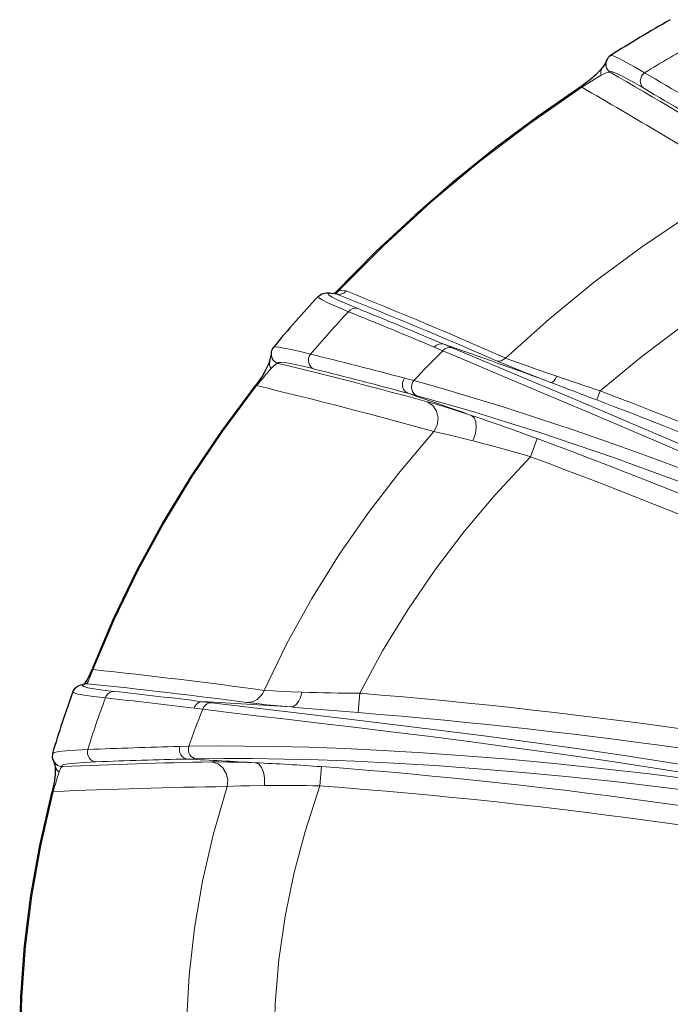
# Model space of a CAD drawing. Header units: millimetres. Extents: x 290 to 884, y -120 to 720.
# Tile 7 of 28: x 373 to 406, y 61 to 112. Entities that reach past the tile are written whole.
import ezdxf

# ---------------------------------------------------------------- set-up
doc = ezdxf.new("R2010")
doc.units = ezdxf.units.MM

# ---------------------------------------------------------------- blocks, each defined once
blk = doc.blocks.new('b', base_point=(326.023, -49.578))
at = {"color": 0, "linetype": 'Continuous', "lineweight": 0}
for p, q in [((402.893, 108.85), (401.879, 108.234)), ((401.879, 108.234), (401.853, 108.273)), ((389.227, 97.547), (389.139, 97.56)), ((394.262, 94.802), (394.695, 94.619)), ((394.747, 94.956), (395.18, 94.771)), ((393.206, 93.071), (392.728, 93.198)), ((385.08, 92.815), (385.043, 92.843)), ((393.375, 92.29), (392.9, 92.418)), ((402.653, 92.074), (402.83, 92.541)), ((399.226, 89.141), (399.574, 90.078)), ((376.625, 78.133), (376.582, 78.151)), ((390.413, 76.912), (390.333, 75.916)), ((382.294, 76.479), (382.742, 76.423)), ((381.847, 76.147), (382.295, 76.092)), ((381.576, 74.173), (381.109, 74.162)), ((381.978, 73.524), (381.513, 73.515)), ((388.352, 72.125), (388.426, 73.122)), ((374.569, 71.832), (374.524, 71.843))]:
    blk.add_line(p, q, dxfattribs=at)
at = {"color": 0, "linetype": 'Continuous', "lineweight": 30}
blk.add_line((389.189, 97.559), (389.06, 97.578), dxfattribs=at)
for points in [[(403.134, 109.533), (403.093, 109.463), (402.948, 109.254)], [(402.948, 109.254), (402.807, 109.085), (402.604, 108.876), (402.329, 108.63), (401.853, 108.273)], [(401.853, 108.273), (399.615, 106.724), (397.433, 105.098), (395.31, 103.395), (393.252, 101.614), (391.262, 99.758), (389.105, 97.572)], [(388.26, 97.427), (388.448, 97.558), (388.587, 97.598), (388.689, 97.607), (388.777, 97.607), (388.866, 97.602), (388.958, 97.592), (389.06, 97.578)], [(385.759, 94.093), (385.683, 93.895), (385.559, 93.639), (385.377, 93.322), (385.043, 92.843)], [(376.582, 78.151), (377.676, 80.733), (378.898, 83.259), (380.24, 85.722), (381.697, 88.119), (383.264, 90.446), (385.043, 92.843)], [(376.161, 77.39), (376.218, 77.456), (376.301, 77.577), (376.406, 77.763), (376.582, 78.151)], [(375.588, 76.994), (375.703, 77.18), (375.821, 77.273), (375.913, 77.32), (375.991, 77.348), (376.065, 77.369), (376.139, 77.386), (376.23, 77.403)], [(374.533, 73.807), (374.515, 73.593), (374.578, 73.402), (374.674, 73.277), (374.786, 73.192)], [(374.667, 73.168), (374.679, 72.987), (374.672, 72.728), (374.633, 72.381), (374.524, 71.843)], [(374.524, 45.6), (373.927, 48.16), (373.458, 50.747), (373.119, 53.355), (372.912, 55.976), (372.839, 58.605), (372.9, 61.233), (373.095, 63.855), (373.422, 66.464), (373.88, 69.054), (374.524, 71.843)]]:
    blk.add_lwpolyline(points, dxfattribs=at)
at = {"color": 0, "linetype": 'Continuous', "lineweight": 0}
for points in [[(405.129, 108.982), (404.603, 109.291), (404.164, 109.537), (403.817, 109.718), (403.565, 109.832), (403.411, 109.878), (403.358, 109.847)], [(403.347, 109.009), (403.262, 109.014), (403.149, 108.984), (402.893, 108.85)], [(405.085, 108.182), (404.571, 108.477), (404.141, 108.713), (403.8, 108.886), (403.553, 108.996), (403.401, 109.04), (403.347, 109.009)], [(401.879, 108.234), (399.191, 106.36), (396.585, 104.373), (394.068, 102.274), (391.647, 100.063), (389.308, 97.718)], [(397.95, 94.239), (400.207, 96.261), (402.549, 98.17), (404.969, 99.968), (407.458, 101.655), (410.123, 103.3)], [(402.83, 92.541), (404.99, 94.326), (407.228, 96.013), (409.537, 97.601), (411.911, 99.091), (414.608, 100.629)], [(389.308, 97.718), (389.487, 97.747), (389.707, 97.709)], [(389.825, 96.633), (389.242, 96.879), (388.789, 97.083), (388.472, 97.243), (388.295, 97.357), (388.26, 97.427)], [(390.31, 96.798), (389.74, 97.034), (389.296, 97.23), (388.986, 97.384), (388.812, 97.495), (388.778, 97.562), (388.883, 97.584), (389.139, 97.56)], [(387.861, 94.444), (387.27, 94.591), (386.783, 94.701), (386.403, 94.775), (386.135, 94.811), (385.982, 94.808), (385.949, 94.76)], [(432.67, 77.505), (430.161, 78.821), (427.659, 80.106), (425.173, 81.356), (422.707, 82.57), (420.271, 83.746), (417.872, 84.882), (415.517, 85.975), (413.217, 87.024), (410.98, 88.027), (408.816, 88.982), (406.733, 89.887), (404.74, 90.743), (402.848, 91.546), (401.065, 92.297), (399.4, 92.995), (397.862, 93.639), (396.458, 94.229), (395.18, 94.771)], [(432.402, 77.149), (429.884, 78.482), (427.373, 79.782), (424.876, 81.049), (422.398, 82.278), (419.949, 83.469), (417.536, 84.619), (415.168, 85.725), (412.854, 86.787), (410.602, 87.801), (408.423, 88.767), (406.326, 89.683), (404.32, 90.548), (402.414, 91.361), (400.619, 92.12), (398.942, 92.826), (397.392, 93.477), (395.979, 94.072), (394.696, 94.619)], [(397.471, 94.099), (397.596, 94.078), (397.724, 94.096), (397.95, 94.239)], [(400.592, 93.296), (399.969, 93.51), (399.391, 93.711), (398.868, 93.897), (398.412, 94.063), (397.95, 94.239)], [(386.183, 93.964), (386.11, 93.947), (386.023, 93.891), (385.831, 93.696)], [(388.052, 93.673), (387.477, 93.811), (387.001, 93.914), (386.631, 93.983), (386.368, 94.015), (386.217, 94.012), (386.183, 93.964)], [(400.282, 92.979), (399.614, 93.237), (398.994, 93.479), (398.433, 93.701), (397.946, 93.899), (397.471, 94.099)], [(376.625, 78.133), (377.72, 80.715), (378.941, 83.239), (380.282, 85.701), (381.738, 88.096), (383.303, 90.42), (385.08, 92.815)], [(432.402, 77.149), (429.839, 78.467), (427.279, 79.746), (424.729, 80.981), (422.195, 82.172), (419.684, 83.314), (417.206, 84.407), (414.768, 85.448), (412.379, 86.434), (410.049, 87.365), (407.786, 88.238), (405.6, 89.053), (403.501, 89.808), (401.498, 90.504), (399.599, 91.138), (397.814, 91.711), (396.152, 92.223), (394.621, 92.674), (393.206, 93.071)], [(432.206, 76.62), (429.661, 77.917), (427.121, 79.174), (424.591, 80.389), (422.079, 81.56), (419.591, 82.684), (417.135, 83.759), (414.721, 84.783), (412.355, 85.754), (410.048, 86.669), (407.809, 87.529), (405.646, 88.331), (403.569, 89.075), (401.586, 89.759), (399.708, 90.384), (397.942, 90.949), (396.298, 91.453), (394.783, 91.897), (393.376, 92.29)], [(393.893, 91.984), (394.308, 91.866), (394.809, 91.715), (395.384, 91.534), (396.192, 91.27)], [(394.242, 90.437), (394.411, 90.77), (394.46, 91.141), (394.384, 91.498), (394.192, 91.791), (393.893, 91.984)], [(396.192, 91.27), (396.328, 91.15), (396.412, 90.936), (396.432, 90.653), (396.385, 90.331), (396.256, 89.96)], [(385.467, 77.065), (386.636, 79.478), (387.929, 81.816), (389.339, 84.078), (390.857, 86.259), (392.474, 88.357), (394.242, 90.437)], [(394.242, 90.437), (394.593, 90.363), (395.013, 90.267), (395.494, 90.152), (396.256, 89.96)], [(390.413, 76.912), (391.594, 79.104), (392.891, 81.229), (394.296, 83.284), (395.804, 85.266), (397.405, 87.173), (399.226, 89.141)], [(377.708, 77.011), (377.137, 77.078), (376.685, 77.14), (376.354, 77.2), (376.149, 77.256), (376.071, 77.309), (376.121, 77.359), (376.327, 77.409)], [(377.265, 76.67), (376.661, 76.743), (376.187, 76.811), (375.848, 76.875), (375.647, 76.935), (375.588, 76.994)], [(387.419, 76.973), (386.873, 76.991), (386.379, 77.011), (385.948, 77.032), (385.467, 77.065)], [(433.774, 67.923), (431.007, 68.582), (428.237, 69.216), (425.467, 69.823), (422.701, 70.404), (419.945, 70.957), (417.207, 71.484), (414.493, 71.982), (411.814, 72.452), (409.177, 72.894), (406.592, 73.307), (404.068, 73.693), (401.614, 74.052), (399.24, 74.384), (396.952, 74.691), (394.761, 74.974), (392.675, 75.235), (390.701, 75.475), (388.848, 75.695), (387.122, 75.898), (385.53, 76.085), (384.079, 76.258), (382.742, 76.423)], [(386.859, 76.207), (386.202, 76.267), (385.611, 76.324), (385.097, 76.378), (384.581, 76.439)], [(421.241, 70.247), (418.554, 70.785), (415.886, 71.295), (413.243, 71.777), (410.635, 72.232), (408.069, 72.659), (405.555, 73.059), (403.102, 73.431), (400.717, 73.778), (398.409, 74.099), (396.187, 74.397), (394.058, 74.672), (392.029, 74.925), (390.109, 75.158), (388.304, 75.373), (386.621, 75.572), (385.066, 75.755), (383.646, 75.925), (382.295, 76.092)], [(376.356, 74.006), (375.73, 73.98), (375.23, 73.946), (374.862, 73.906), (374.629, 73.861), (374.533, 73.807)], [(421.241, 70.247), (418.527, 70.756), (415.829, 71.228), (413.155, 71.664), (410.514, 72.062), (407.915, 72.423), (405.366, 72.746), (402.876, 73.033), (400.453, 73.285), (398.106, 73.501), (395.844, 73.685), (393.673, 73.837), (391.602, 73.959), (389.638, 74.053), (387.787, 74.121), (386.058, 74.165), (384.455, 74.187), (382.986, 74.189), (381.576, 74.173)], [(376.773, 73.372), (376.188, 73.344), (375.715, 73.31), (375.359, 73.27), (375.123, 73.227), (375.009, 73.179), (375.029, 73.122)], [(433.621, 66.994), (430.844, 67.654), (428.062, 68.282), (425.278, 68.878), (422.498, 69.439), (419.726, 69.964), (416.97, 70.454), (414.237, 70.906), (411.536, 71.32), (408.877, 71.696), (406.267, 72.033), (403.717, 72.333), (401.235, 72.596), (398.831, 72.823), (396.512, 73.015), (394.288, 73.173), (392.168, 73.301), (390.158, 73.399), (388.266, 73.47), (386.5, 73.515), (384.866, 73.538), (383.371, 73.541), (381.978, 73.524)], [(382.746, 73.364), (383.145, 73.366), (383.632, 73.361), (384.196, 73.348), (385.028, 73.319)], [(383.555, 72.09), (383.586, 72.433), (383.512, 72.769), (383.338, 73.057), (383.087, 73.261), (382.746, 73.364)], [(385.028, 73.319), (385.19, 73.248), (385.33, 73.083), (385.433, 72.84), (385.488, 72.542), (385.481, 72.149)], [(375.029, 73.122), (374.957, 73.052), (374.875, 72.852)], [(374.569, 45.611), (373.973, 48.169), (373.504, 50.753), (373.166, 53.358), (372.959, 55.976), (372.886, 58.602), (372.947, 61.228), (373.142, 63.847), (373.468, 66.453), (373.925, 69.04), (374.569, 71.832)], [(383.556, 45.353), (382.873, 47.703), (382.319, 50.094), (381.898, 52.515), (381.614, 54.957), (381.469, 57.414), (381.464, 59.879), (381.601, 62.336), (381.877, 64.779), (382.289, 67.202), (382.836, 69.595), (383.555, 72.09)], [(383.555, 72.09), (383.878, 72.109), (384.269, 72.125), (384.72, 72.137), (385.481, 72.149)], [(388.353, 45.318), (387.645, 47.466), (387.057, 49.651), (386.594, 51.865), (386.258, 54.102), (386.053, 56.354), (385.981, 58.615), (386.041, 60.876), (386.234, 63.13), (386.557, 65.369), (387.008, 67.585), (387.584, 69.773), (388.352, 72.125)]]:
    blk.add_lwpolyline(points, dxfattribs=at)
at = {"color": 0, "linetype": 'Continuous', "lineweight": 30}
for centre, radius, start, end in [((447.489, 39.779), 82.824, 119.69663, 122.18873), ((403.647, 109.431), 0.523, 122.2566, 189.5832), ((389.911, 96.7), 1.183, 120.6141, 132.5851), ((437.538, 51.842), 67.129, 137.22958, 140.22189), ((386.352, 94.458), 0.525, 140.3684, 210.8861), ((383.715, 94.791), 2.16, 341.1318, 348.8536), ((427.426, 58.064), 55.187, 159.9389, 163.4253), ((373.281, 72.995), 1.396, 7.1112, 13.1504)]:
    blk.add_arc(centre, radius, start, end, dxfattribs=at)
at = {"color": 0, "linetype": 'Continuous', "lineweight": 0}
for centre, radius, start, end in [((447.917, 39.057), 81.977, 119.34316, 121.46361), ((403.298, 109.001), 0.432, 144.0203, 200.3768), ((403.624, 109.424), 0.499, 189.0844, 236.2912), ((267.867, -125.971), 271.239, 58.33758, 60.03395), ((267.452, -127.035), 273.238, 58.67695, 59.74344), ((269.308, -122.633), 266.224, 58.06628, 60.1343), ((268.186, -125.307), 270.663, 58.54287, 59.61617), ((283.728, -165.596), 283.833, 66.26996, 68.07535), ((389.173, 97.45), 0.111, 61.021, 82.0439), ((282.834, -168.448), 286.483, 66.41212, 68.19945), ((283.173, -167.508), 285.194, 66.96949, 67.93458), ((437.815, 51.594), 65.814, 136.81747, 139.37822), ((282.272, -170.357), 287.838, 67.10324, 68.05866), ((303.527, -169.211), 279.473, 69.74475, 70.94966), ((386.337, 94.447), 0.507, 207.5383, 252.3073), ((322.834, -169.861), 272.186, 75.1205, 76.17815), ((438.738, 50.739), 62.17, 135.10616, 137.08605), ((544.253, -41.895), 208.525, 139.44014, 139.75829), ((386.173, 93.963), 0.434, 162.6633, 217.9144), ((323.081, -167.746), 269.21, 74.74977, 76.44387), ((323.287, -166.552), 268.163, 74.95416, 76.02414), ((503.547, 394.94), 318.731, 251.1545, 251.57919), ((323.957, -161.534), 261.59, 74.41396, 76.48726), ((592.372, 592.562), 535.24, 248.96817, 249.2399), ((303.527, -169.211), 276.473, 70.41737, 71.13986), ((303.528, -169.211), 279.955, 63.07643, 69.22433), ((303.528, -169.21), 279.455, 63.07643, 69.22434), ((361.717, -11.933), 108.809, 69.63986, 71.52827), ((303.528, -169.209), 276.504, 63.13507, 69.67435), ((370.411, -9.606), 102.865, 73.732, 75.4482), ((303.53, -169.206), 275.501, 63.13503, 69.67439), ((434.928, 53.553), 63.272, 157.13967, 157.82986), ((347.796, -197.443), 277.081, 82.18616, 84.0278), ((376.369, 76.956), 0.474, 94.2902, 112.182), ((376.31, 76.925), 0.484, 87.9845, 99.556), ((376.384, 77.403), 0.0574, 152.2413, 173.7681), ((347.273, -205.573), 284.469, 82.46407, 84.13797), ((347.402, -204.078), 282.718, 82.91086, 83.84652), ((392.442, 249.97), 173.071, 268.33696, 269.32845), ((367.943, -202.619), 280.433, 78.06379, 85.40413), ((427.531, 58.028), 53.611, 159.6517, 162.6595), ((347.126, -207.886), 286.148, 83.03065, 83.95395), ((367.942, -202.625), 279.473, 86.11881, 87.05643), ((428.077, 57.832), 49.29, 158.2556, 160.6374), ((423.717, 494.934), 420.347, 264.9696, 265.44481), ((367.942, -202.624), 279.438, 78.06386, 85.40406), ((387.84, -203.167), 277.411, 91.39033, 92.37247), ((387.45, -199.639), 273.043, 90.9872, 92.60722), ((387.315, -197.959), 271.536, 91.22441, 92.22495), ((367.942, -202.625), 276.473, 86.45695, 87.18655), ((380.802, -28.636), 102.043, 85.71525, 87.62688), ((436.649, 53.777), 64.652, 162.83961, 163.78371), ((375.044, 73.628), 0.507, 238.8154, 268.3334), ((367.942, -202.626), 276.508, 78.13511, 85.75154), ((386.615, -190.812), 262.92, 90.66668, 92.62584), ((386.167, -18.597), 90.748, 88.62016, 90.43283), ((367.943, -202.619), 275.501, 78.13501, 85.75164)]:
    blk.add_arc(centre, radius, start, end, dxfattribs=at)
for centre, major_axis, ratio, start_param, end_param in [((405.365, 108.595), (0.253, 0.431), 0.884005, 1.129132, 3.066849), ((388.98, 98.03), (-0.142, 0.48), 0.731338, 3.245225, 3.809902), ((389.38, 98.022), (0.186, 0.464), 0.893404, 3.219385, 4.366308), ((394.584, 94.483), (0.196, 0.46), 0.89378, 0.077952, 1.229373), ((388.205, 94.149), (0.121, 0.485), 0.886612, 1.152396, 3.066036), ((393.061, 92.891), (0.13, 0.483), 0.884894, 1.136846, 3.066659), ((377.69, 76.512), (0.054, 0.497), 0.901184, 0.080568, 1.346908), ((386.927, 77.204), (0.089, 0.996), 0.520055, 3.182431, 4.524788), ((382.268, 75.98), (0.062, 0.496), 0.900937, 0.080596, 1.341773), ((376.789, 73.871), (-0.019, 0.5), 0.896271, 1.262666, 3.062782), ((381.537, 74.014), (-0.011, 0.5), 0.895349, 1.249816, 3.063238)]:
    blk.add_ellipse(centre, major_axis=major_axis, ratio=ratio, start_param=start_param, end_param=end_param, dxfattribs=at)
at = {"color": 0, "linetype": 'Continuous', "lineweight": 0, "extrusion": (0, 0, -1)}
for centre, major_axis, ratio, start_param, end_param in [((388.986, 97.084), (0.073, 0.495), 0.977824, 6.265325, 6.450679), ((390.155, 96.323), (-0.188, -0.463), 0.894486, 1.903228, 3.063483), ((395.016, 94.299), (-0.196, -0.46), 0.8937, 1.913217, 3.063674), ((400.455, 93.448), (-0.18, -0.467), 0.371649, 4.898948, 6.2456), ((393.538, 92.762), (-0.131, -0.483), 0.884703, 0.074881, 2.006427), ((384.64, 77.437), (-0.131, -0.991), 0.899064, 4.97653, 6.203449), ((382.716, 75.924), (-0.063, -0.496), 0.900906, 1.800459, 3.061016), ((382.003, 74.023), (0.01, -0.5), 0.895241, 0.078324, 1.89324), ((375.162, 73.233), (0.496, 0.066), 0.915839, 2.303897, 3.141606)]:
    blk.add_ellipse(centre, major_axis=major_axis, ratio=ratio, start_param=start_param, end_param=end_param, dxfattribs=at)

msp = doc.modelspace()

# ---------------------------------------------------------------- block references
at = {"color": 72, "linetype": 'Continuous', "lineweight": 0}
msp.add_blockref('b', (326.023, -49.578), dxfattribs=at)

doc.saveas('drawing.dxf')
